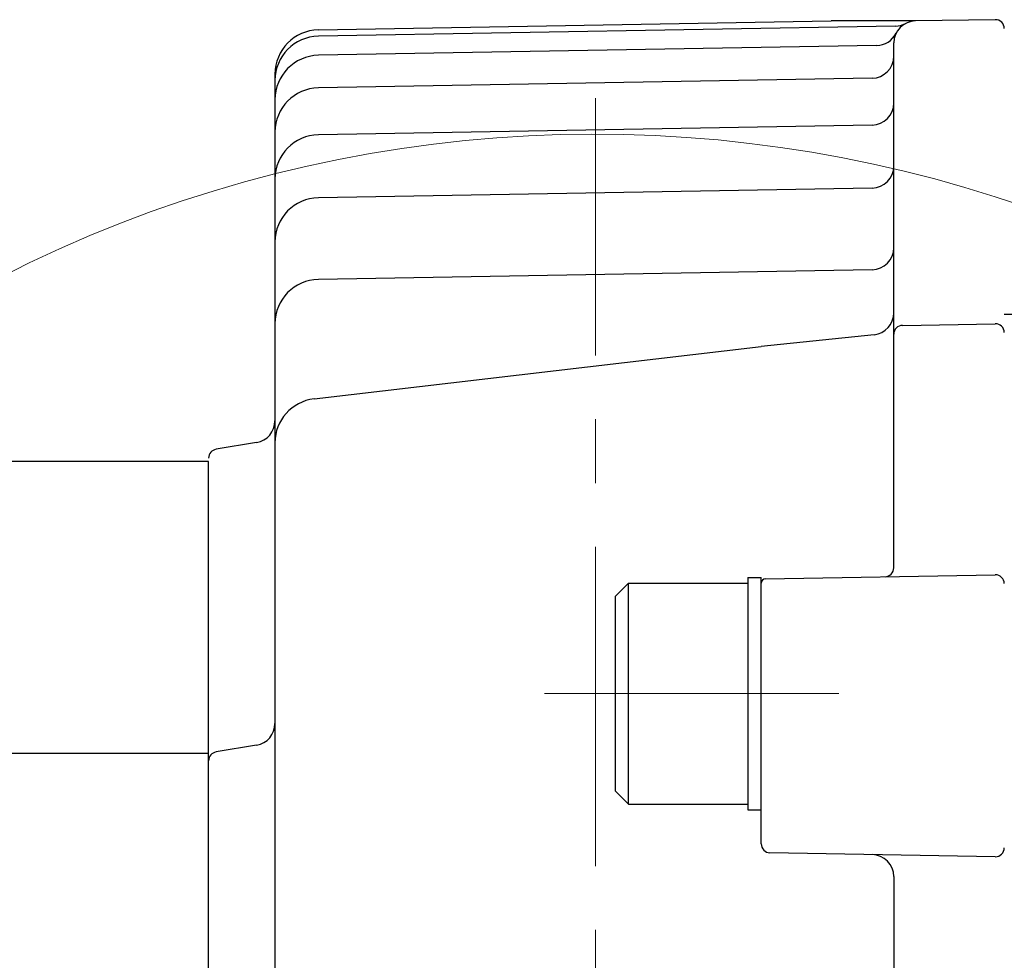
# Model space of a CAD drawing. Header units: millimetres. Extents: x 0 to 1071, y 0 to 742.
# Tile 23 of 128: x 468 to 513, y 247 to 290. Entities that reach past the tile are written whole.
import ezdxf

# ---------------------------------------------------------------- set-up
doc = ezdxf.new("R2010")
doc.units = ezdxf.units.MM
doc.header["$LTSCALE"] = 0.454724
doc.linetypes.add('CENTER', pattern=[50.8, 31.75, -6.35, 6.35, -6.35])
doc.layers.add('NoLayerName_001', color=7, linetype='Continuous')

# ---------------------------------------------------------------- blocks, each defined once
blk = doc.blocks.new('DIM_0003')
at = {"color": 3, "linetype": 'Continuous', "lineweight": 13}
blk.add_arc((59.306, 51.361), 59.306, 300, 210, dxfattribs=at)

msp = doc.modelspace()

# ---------------------------------------------------------------- linework, layer by layer
at = {"layer": 'NoLayerName_001', "color": 7, "linetype": 'Continuous', "lineweight": 25}
for p, q in [((512.1959, 289.5926), (508.5868, 289.5379)), ((481.5671, 289.1331), (504.7617, 289.5379)), ((507.6776, 289.3026), (481.5671, 288.8468)), ((508.5868, 289.5379), (504.7617, 289.5379)), ((506.8248, 288.421), (481.5671, 287.9801)), ((507.602, 264.7886), (507.602, 288.5381)), ((479.602, 287.1334), (479.602, 238.9167)), ((506.6194, 286.9453), (481.5671, 286.508)), ((506.6194, 284.8218), (481.5671, 284.3845)), ((506.6194, 281.9723), (481.5671, 281.535)), ((506.6194, 278.2767), (481.5671, 277.8395)), ((529.9442, 276.2468), (512.602, 276.2468)), ((507.995, 275.7628), (512.195, 275.8361)), ((506.7071, 275.3389), (501.602, 274.799)), ((481.3698, 272.4341), (501.602, 274.799)), ((478.7664, 270.4595), (476.9362, 270.1545)), ((476.602, 269.5988), (463.102, 269.5988)), ((476.602, 238.7758), (476.602, 269.5988)), ((501.002, 264.3488), (501.602, 264.3488)), ((501.002, 264.3488), (501.002, 253.8488)), ((501.602, 252.2998), (501.602, 264.3488)), ((501.7985, 264.2942), (512.195, 264.4757)), ((495.002, 263.4988), (495.602, 264.0988)), ((495.602, 254.0988), (495.602, 264.0988)), ((495.602, 264.0988), (501.002, 264.0988)), ((495.002, 263.4988), (495.002, 254.6988)), ((478.7664, 256.7645), (476.9362, 256.4594)), ((462.602, 256.4037), (476.602, 256.4037)), ((495.602, 254.0988), (495.002, 254.6988)), ((495.602, 254.0988), (501.002, 254.0988)), ((501.002, 253.8488), (501.602, 253.8488)), ((512.195, 251.7219), (501.995, 251.8999)), ((507.602, 250.8193), (507.602, 239.5815))]:
    msp.add_line(p, q, dxfattribs=at)
at = {"layer": 'NoLayerName_001', "color": 4, "linetype": 'CENTER', "lineweight": 13}
for p, q in [((494.102, 205.0988), (494.102, 286.0441)), ((491.7955, 259.0988), (505.1222, 259.0988))]:
    msp.add_line(p, q, dxfattribs=at)
at = {"layer": 'NoLayerName_001', "color": 7, "linetype": 'Continuous', "lineweight": 25}
for centre, radius, start, end in [((512.202, 289.1927), 0.4, 0, 90.86805), ((481.602, 287.1334), 2, 91, 180), ((508.602, 288.5381), 1, 90.86805, 180), ((507.6602, 290.3024), 1, 271, 298.09243), ((481.602, 286.8471), 2, 91, 180), ((506.8073, 289.4208), 1, 271, 333.80716), ((481.602, 285.9804), 2, 91, 180), ((506.602, 287.9451), 1, 271, 0), ((481.602, 284.5083), 2, 91, 180), ((506.602, 285.8217), 1, 271, 0), ((481.602, 282.3848), 2, 91, 180), ((506.602, 282.9721), 1, 271, 0), ((481.602, 279.5353), 2, 91, 180), ((506.602, 279.2766), 1, 271, 0), ((481.602, 275.8398), 2, 91, 180), ((506.602, 276.3334), 1, 276.03748, 0), ((512.202, 275.4362), 0.4, 0, 91), ((508.002, 275.3629), 0.4, 91, 180), ((481.602, 270.4476), 2, 96.66686, 180), ((478.602, 271.4459), 1, 279.46232, 0), ((477.002, 269.7599), 0.4, 99.46232, 180), ((507.202, 264.7886), 0.4, 271, 0), ((501.802, 264.0942), 0.2, 91, 180), ((512.202, 264.0757), 0.4, 0, 91), ((478.602, 257.7509), 1, 279.46232, 0), ((477.002, 256.0649), 0.4, 99.46232, 180), ((502.002, 252.2998), 0.4, 180, 269), ((506.602, 250.8193), 1, 0, 89), ((512.202, 252.1218), 0.4, 269, 0)]:
    msp.add_arc(centre, radius, start, end, dxfattribs=at)

# ---------------------------------------------------------------- block references
at = {"layer": 'NoLayerName_001', "color": 3, "linetype": 'Continuous', "lineweight": 13}
msp.add_blockref('DIM_0003', (434.796, 173.7383), dxfattribs=at)

doc.saveas('drawing.dxf')
